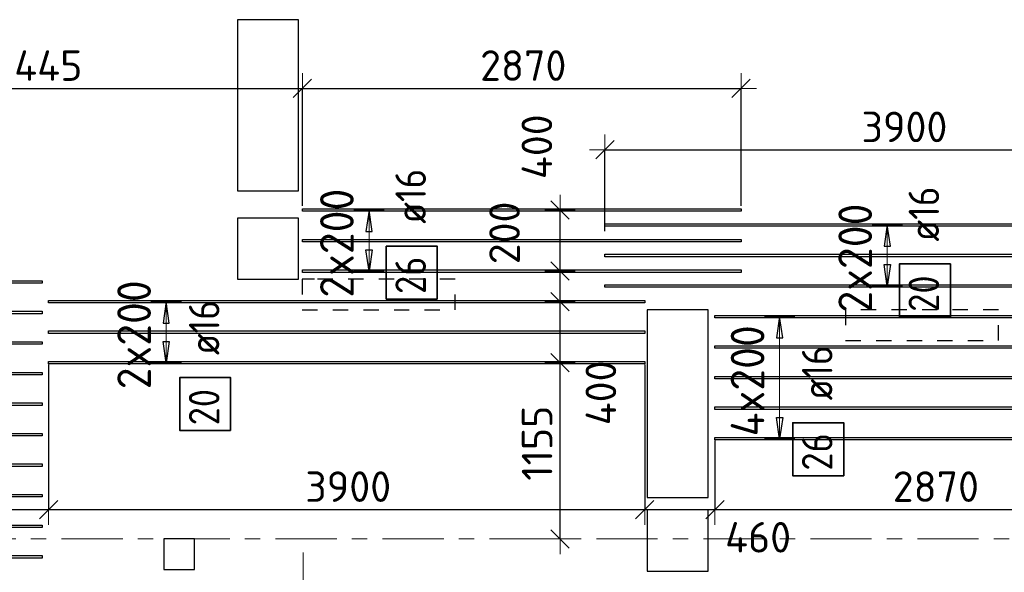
# Model space of a CAD drawing. Header units: metres. Extents: x -38 to 97, y -15 to 21.
# Tile 50 of 256: x 53.1 to 59.54, y 8.78 to 12.4. Entities that reach past the tile are written whole.
import ezdxf

# ---------------------------------------------------------------- set-up
doc = ezdxf.new("R2010")
doc.units = ezdxf.units.M
doc.header["$PDMODE"] = 65
for name, pattern in [('______11', [0.5, 0.4, -0.05, 0, -0.05]), ('______2', [0.0405, 0.03, -0.0105]), ('______5', [1.1, 0.8, -0.1, 0.1, -0.1])]:
    doc.linetypes.add(name, pattern=pattern)
for name, color, linetype, lineweight in [('XR$2$Осевая линия (1)', 7, '______5', 13), ('XR$6$Перекрытие (1)', 7, 'Continuous', 35), ('XR$6$Размерная линия (1)', 7, 'Continuous', 13)]:
    doc.layers.add(name, color=color, linetype=linetype, lineweight=lineweight)
doc.layers.add('XR$6$Арм.стержн.Доп. Арм верхн.зоны Х', color=7, linetype='Continuous', lineweight=35, true_color=0x8c8cff)
doc.layers.add('XR$7$Стена_ бетон несущ.', color=7, linetype='Continuous', lineweight=70, true_color=0xb4b496)
doc.styles.add('ISOCPEUR', font='txt')
doc.dimstyles.new('DIMSTYLE_3', dxfattribs={"dimtxt": 0.2, "dimasz": 0.2, "dimexe": 0, "dimexo": 0, "dimgap": 0.1, "dimtad": 2, "dimdec": 0, "dimlfac": 1000, "dimrnd": 5, "dimzin": 12, "dimdsep": 46, "dimtxsty": 'ISOCPEUR', "dimblk1": 'ALL_ML_STRICH', "dimblk2": 'ALL_ML_STRICH', "dimsah": 1, "dimcen": 0, "dimclrd": 7, "dimclre": 256, "dimclrt": 7, "dimadec": 0, "dimazin": 0, "dimtfac": 1, "dimtdec": 0, "dimtix": 1, "dimtmove": 2, "dimatfit": 3, "dimfxl": 0, "dimtzin": 0, "dimlwd": 0, "dimlwe": -3, "dimarcsym": 0})
doc.dimstyles.new('DIMSTYLE_36', dxfattribs={"dimtxt": 0.2, "dimasz": 0.2, "dimexe": 0, "dimexo": 0, "dimgap": 0.1, "dimtad": 2, "dimdec": 0, "dimlfac": 1000, "dimrnd": 5, "dimzin": 12, "dimdsep": 46, "dimtxsty": 'ISOCPEUR', "dimblk1": 'ALL_ML_STRICH', "dimblk2": 'ALL_ML_STRICH', "dimsah": 1, "dimcen": 0, "dimclrd": 7, "dimclre": 256, "dimclrt": 7, "dimadec": 0, "dimazin": 0, "dimtfac": 1, "dimtdec": 0, "dimtix": 1, "dimtmove": 2, "dimatfit": 3, "dimfxl": 0, "dimtvp": 1.2, "dimtzin": 0, "dimlwd": 0, "dimlwe": -3, "dimarcsym": 0})
doc.dimstyles.new('DIMSTYLE_37', dxfattribs={"dimtxt": 0.2, "dimasz": 0.2, "dimexe": 0, "dimexo": 0, "dimgap": 0.1, "dimtad": 0, "dimdec": 0, "dimlfac": 1000, "dimrnd": 5, "dimzin": 12, "dimdsep": 46, "dimtxsty": 'ISOCPEUR', "dimblk1": 'ALL_ML_STRICH', "dimblk2": 'ALL_ML_STRICH', "dimsah": 1, "dimcen": 0, "dimclrd": 7, "dimclre": 256, "dimclrt": 7, "dimadec": 0, "dimazin": 0, "dimtfac": 1, "dimtdec": 0, "dimtix": 1, "dimtmove": 2, "dimatfit": 3, "dimfxl": 0, "dimtvp": 1.2, "dimtzin": 0, "dimlwd": 0, "dimlwe": -3, "dimarcsym": 0})

# ---------------------------------------------------------------- blocks, each defined once
blk = doc.blocks.new('ALL_ML_STRICH')
at = {"color": 0, "linetype": 'ByBlock', "lineweight": -2}
for p, q in [((0, -0.5), (0, 0.5)), ((-1, 0), (0.5, 0)), ((-0.3, -0.3), (0.3, 0.3))]:
    blk.add_line(p, q, dxfattribs=at)
blk = doc.blocks.new('*D1032')
at = {"layer": 'DEFPOINTS', "color": 7, "linetype": 'Continuous', "lineweight": 13, "transparency": 33554687}
for p in [(51.5, 12.3012), (51.5, 11.9497), (54.9456, 11.1615)]:
    blk.add_point(p, dxfattribs=at)
at = {"layer": 'XR$6$Размерная линия (1)', "color": 9, "linetype": 'Continuous', "lineweight": -2, "true_color": 0xc7c7c7, "transparency": 33554687}
for p, q in [((51.5, 12.2812), (51.5, 11.9497)), ((54.9456, 11.1815), (54.9456, 11.9497))]:
    blk.add_line(p, q, dxfattribs=at)
at = {"layer": 'XR$6$Размерная линия (1)', "color": 7, "linetype": 'Continuous', "lineweight": -2, "transparency": 33554687}
blk.add_line((51.5, 11.9497), (54.9456, 11.9497), dxfattribs=at)
at = {"layer": 'XR$6$Размерная линия (1)', "color": 7, "linetype": 'Continuous', "lineweight": 13, "transparency": 33554687, "xscale": 0.2, "yscale": 0.2, "zscale": 0.2, "rotation": 180}
blk.add_blockref('ALL_ML_STRICH', (51.5, 11.9497), dxfattribs=at)
at = {"layer": 'XR$6$Размерная линия (1)', "color": 7, "linetype": 'Continuous', "lineweight": 13, "transparency": 33554687, "xscale": 0.2, "yscale": 0.2, "zscale": 0.2}
blk.add_blockref('ALL_ML_STRICH', (54.9456, 11.9497), dxfattribs=at)
at = {"layer": 'XR$6$Размерная линия (1)', "color": 7, "linetype": 'Continuous', "lineweight": 13, "transparency": 33554687, "insert": (53.2128, 12.0997), "char_height": 0.2, "width": 0.8, "attachment_point": 5, "style": 'ISOCPEUR'}
blk.add_mtext('\\A1;{3445}', dxfattribs=at)
blk = doc.blocks.new('*D1033')
at = {"layer": 'DEFPOINTS', "color": 7, "linetype": 'Continuous', "lineweight": 13, "transparency": 33554687}
for p in [(54.9456, 11.9497), (54.9456, 11.1615), (57.8156, 11.1615)]:
    blk.add_point(p, dxfattribs=at)
at = {"layer": 'XR$6$Размерная линия (1)', "color": 9, "linetype": 'Continuous', "lineweight": -2, "true_color": 0xc7c7c7, "transparency": 33554687}
for p, q in [((54.9456, 11.1815), (54.9456, 11.9497)), ((57.8156, 11.1815), (57.8156, 11.9497))]:
    blk.add_line(p, q, dxfattribs=at)
at = {"layer": 'XR$6$Размерная линия (1)', "color": 7, "linetype": 'Continuous', "lineweight": -2, "transparency": 33554687}
blk.add_line((54.9456, 11.9497), (57.8156, 11.9497), dxfattribs=at)
at = {"layer": 'XR$6$Размерная линия (1)', "color": 7, "linetype": 'Continuous', "lineweight": 13, "transparency": 33554687, "xscale": 0.2, "yscale": 0.2, "zscale": 0.2, "rotation": 180}
blk.add_blockref('ALL_ML_STRICH', (54.9456, 11.9497), dxfattribs=at)
at = {"layer": 'XR$6$Размерная линия (1)', "color": 7, "linetype": 'Continuous', "lineweight": 13, "transparency": 33554687, "xscale": 0.2, "yscale": 0.2, "zscale": 0.2}
blk.add_blockref('ALL_ML_STRICH', (57.8156, 11.9497), dxfattribs=at)
at = {"layer": 'XR$6$Размерная линия (1)', "color": 7, "linetype": 'Continuous', "lineweight": 13, "transparency": 33554687, "insert": (56.3906, 12.0997), "char_height": 0.2, "width": 0.8, "attachment_point": 5, "style": 'ISOCPEUR'}
blk.add_mtext('\\A1;{2870}', dxfattribs=at)
blk = doc.blocks.new('*D1034')
at = {"layer": 'DEFPOINTS', "color": 7, "linetype": 'Continuous', "lineweight": 13, "transparency": 33554687}
for p in [(56.6353, 10.1535), (56.5441, 9), (56.6312, 9)]:
    blk.add_point(p, dxfattribs=at)
at = {"layer": 'XR$6$Размерная линия (1)', "color": 9, "linetype": 'Continuous', "lineweight": -2, "true_color": 0xc7c7c7, "transparency": 33554687}
for p, q in [((56.6153, 10.1535), (56.6312, 10.1535)), ((56.6312, 9), (56.6312, 9))]:
    blk.add_line(p, q, dxfattribs=at)
at = {"layer": 'XR$6$Размерная линия (1)', "color": 7, "linetype": 'Continuous', "lineweight": -2, "transparency": 33554687}
blk.add_line((56.6312, 9), (56.6312, 10.1535), dxfattribs=at)
at = {"layer": 'XR$6$Размерная линия (1)', "color": 7, "linetype": 'Continuous', "lineweight": 13, "transparency": 33554687, "xscale": 0.2, "yscale": 0.2, "zscale": 0.2}
for p, rotation in [((56.6312, 10.1535), 90), ((56.6312, 9), 270)]:
    blk.add_blockref('ALL_ML_STRICH', p, dxfattribs=dict(at, rotation=rotation))
at = {"layer": 'XR$6$Размерная линия (1)', "color": 7, "linetype": 'Continuous', "lineweight": 13, "transparency": 33554687, "insert": (56.4812, 9.6267), "char_height": 0.2, "width": 0.8, "attachment_point": 5, "rotation": 90, "style": 'ISOCPEUR'}
blk.add_mtext('\\A1;{1155}', dxfattribs=at)
blk = doc.blocks.new('*D1035')
at = {"layer": 'DEFPOINTS', "color": 7, "linetype": 'Continuous', "lineweight": 13, "transparency": 33554687}
for p in [(56.6657, 10.5535), (56.6312, 10.1535), (56.6353, 10.1535)]:
    blk.add_point(p, dxfattribs=at)
at = {"layer": 'XR$6$Размерная линия (1)', "color": 9, "linetype": 'Continuous', "lineweight": -2, "true_color": 0xc7c7c7, "transparency": 33554687}
for p, q in [((56.6457, 10.5535), (56.6312, 10.5535)), ((56.6153, 10.1535), (56.6312, 10.1535))]:
    blk.add_line(p, q, dxfattribs=at)
at = {"layer": 'XR$6$Размерная линия (1)', "color": 7, "linetype": 'Continuous', "lineweight": -2, "transparency": 33554687}
blk.add_line((56.6312, 10.1535), (56.6312, 10.5535), dxfattribs=at)
at = {"layer": 'XR$6$Размерная линия (1)', "color": 7, "linetype": 'Continuous', "lineweight": 13, "transparency": 33554687, "xscale": 0.2, "yscale": 0.2, "zscale": 0.2}
for p, rotation in [((56.6312, 10.5535), 90), ((56.6312, 10.1535), 270)]:
    blk.add_blockref('ALL_ML_STRICH', p, dxfattribs=dict(at, rotation=rotation))
at = {"layer": 'XR$6$Размерная линия (1)', "color": 7, "linetype": 'Continuous', "lineweight": 13, "transparency": 33554687, "insert": (56.8986, 9.9559), "char_height": 0.2, "width": 0.6, "attachment_point": 5, "rotation": 90, "style": 'ISOCPEUR'}
blk.add_mtext('\\A1;{400}', dxfattribs=at)
blk = doc.blocks.new('*D1036')
at = {"layer": 'DEFPOINTS', "color": 7, "linetype": 'Continuous', "lineweight": 13, "transparency": 33554687}
for p in [(56.5745, 10.7535), (56.6312, 10.5535), (56.6657, 10.5535)]:
    blk.add_point(p, dxfattribs=at)
at = {"layer": 'XR$6$Размерная линия (1)', "color": 9, "linetype": 'Continuous', "lineweight": -2, "true_color": 0xc7c7c7, "transparency": 33554687}
for p, q in [((56.5545, 10.7535), (56.6312, 10.7535)), ((56.6457, 10.5535), (56.6312, 10.5535))]:
    blk.add_line(p, q, dxfattribs=at)
at = {"layer": 'XR$6$Размерная линия (1)', "color": 7, "linetype": 'Continuous', "lineweight": -2, "transparency": 33554687}
blk.add_line((56.6312, 10.5535), (56.6312, 10.7535), dxfattribs=at)
at = {"layer": 'XR$6$Размерная линия (1)', "color": 7, "linetype": 'Continuous', "lineweight": 13, "transparency": 33554687, "xscale": 0.2, "yscale": 0.2, "zscale": 0.2}
for p, rotation in [((56.6312, 10.7535), 90), ((56.6312, 10.5535), 270)]:
    blk.add_blockref('ALL_ML_STRICH', p, dxfattribs=dict(at, rotation=rotation))
at = {"layer": 'XR$6$Размерная линия (1)', "color": 7, "linetype": 'Continuous', "lineweight": 13, "transparency": 33554687, "insert": (56.2683, 11.0037), "char_height": 0.2, "width": 0.6, "attachment_point": 5, "rotation": 90, "style": 'ISOCPEUR'}
blk.add_mtext('\\A1;{200}', dxfattribs=at)
blk = doc.blocks.new('*D1037')
at = {"layer": 'DEFPOINTS', "color": 7, "linetype": 'Continuous', "lineweight": 13, "transparency": 33554687}
for p in [(56.5339, 11.1535), (56.5745, 10.7535), (56.6312, 10.7535)]:
    blk.add_point(p, dxfattribs=at)
at = {"layer": 'XR$6$Размерная линия (1)', "color": 9, "linetype": 'Continuous', "lineweight": -2, "true_color": 0xc7c7c7, "transparency": 33554687}
for p, q in [((56.6312, 11.1535), (56.6312, 11.1535)), ((56.5545, 10.7535), (56.6312, 10.7535))]:
    blk.add_line(p, q, dxfattribs=at)
at = {"layer": 'XR$6$Размерная линия (1)', "color": 7, "linetype": 'Continuous', "lineweight": -2, "transparency": 33554687}
blk.add_line((56.6312, 10.7535), (56.6312, 11.1535), dxfattribs=at)
at = {"layer": 'XR$6$Размерная линия (1)', "color": 7, "linetype": 'Continuous', "lineweight": 13, "transparency": 33554687, "xscale": 0.2, "yscale": 0.2, "zscale": 0.2}
for p, rotation in [((56.6312, 11.1535), 90), ((56.6312, 10.7535), 270)]:
    blk.add_blockref('ALL_ML_STRICH', p, dxfattribs=dict(at, rotation=rotation))
at = {"layer": 'XR$6$Размерная линия (1)', "color": 7, "linetype": 'Continuous', "lineweight": 13, "transparency": 33554687, "insert": (56.4797, 11.568), "char_height": 0.2, "width": 0.6, "attachment_point": 5, "rotation": 90, "style": 'ISOCPEUR'}
blk.add_mtext('\\A1;{400}', dxfattribs=at)
blk = doc.blocks.new('*D1070')
at = {"layer": 'DEFPOINTS', "color": 7, "linetype": 'Continuous', "lineweight": 13, "transparency": 33554687}
for p in [(56.9245, 11.548), (56.9245, 10.9947), (60.8245, 10.9493)]:
    blk.add_point(p, dxfattribs=at)
at = {"layer": 'XR$6$Размерная линия (1)', "color": 9, "linetype": 'Continuous', "lineweight": -2, "true_color": 0xc7c7c7, "transparency": 33554687}
for p, q in [((56.9245, 11.0147), (56.9245, 11.548)), ((60.8245, 10.9693), (60.8245, 11.548))]:
    blk.add_line(p, q, dxfattribs=at)
at = {"layer": 'XR$6$Размерная линия (1)', "color": 7, "linetype": 'Continuous', "lineweight": -2, "transparency": 33554687}
blk.add_line((56.9245, 11.548), (60.8245, 11.548), dxfattribs=at)
at = {"layer": 'XR$6$Размерная линия (1)', "color": 7, "linetype": 'Continuous', "lineweight": 13, "transparency": 33554687, "xscale": 0.2, "yscale": 0.2, "zscale": 0.2, "rotation": 180}
blk.add_blockref('ALL_ML_STRICH', (56.9245, 11.548), dxfattribs=at)
at = {"layer": 'XR$6$Размерная линия (1)', "color": 7, "linetype": 'Continuous', "lineweight": 13, "transparency": 33554687, "xscale": 0.2, "yscale": 0.2, "zscale": 0.2}
blk.add_blockref('ALL_ML_STRICH', (60.8245, 11.548), dxfattribs=at)
at = {"layer": 'XR$6$Размерная линия (1)', "color": 7, "linetype": 'Continuous', "lineweight": 13, "transparency": 33554687, "insert": (58.8845, 11.698), "char_height": 0.2, "width": 0.8, "attachment_point": 5, "style": 'ISOCPEUR'}
blk.add_mtext('\\A1;{3900}', dxfattribs=at)
blk = doc.blocks.new('*D1158')
at = {"layer": 'DEFPOINTS', "color": 7, "linetype": 'Continuous', "lineweight": 13, "transparency": 33554687}
for p in [(53.2853, 10.1615), (51.5, 9.3638), (51.5, 9.1921)]:
    blk.add_point(p, dxfattribs=at)
at = {"layer": 'XR$6$Размерная линия (1)', "color": 9, "linetype": 'Continuous', "lineweight": -2, "true_color": 0xc7c7c7, "transparency": 33554687}
for p, q in [((53.2853, 10.1415), (53.2853, 9.1921)), ((51.5, 9.3438), (51.5, 9.1921))]:
    blk.add_line(p, q, dxfattribs=at)
at = {"layer": 'XR$6$Размерная линия (1)', "color": 7, "linetype": 'Continuous', "lineweight": -2, "transparency": 33554687}
blk.add_line((51.5, 9.1921), (53.2853, 9.1921), dxfattribs=at)
at = {"layer": 'XR$6$Размерная линия (1)', "color": 7, "linetype": 'Continuous', "lineweight": 13, "transparency": 33554687, "xscale": 0.2, "yscale": 0.2, "zscale": 0.2, "rotation": 180}
blk.add_blockref('ALL_ML_STRICH', (51.5, 9.1921), dxfattribs=at)
at = {"layer": 'XR$6$Размерная линия (1)', "color": 7, "linetype": 'Continuous', "lineweight": 13, "transparency": 33554687, "xscale": 0.2, "yscale": 0.2, "zscale": 0.2}
blk.add_blockref('ALL_ML_STRICH', (53.2853, 9.1921), dxfattribs=at)
at = {"layer": 'XR$6$Размерная линия (1)', "color": 7, "linetype": 'Continuous', "lineweight": 13, "transparency": 33554687, "insert": (52.4226, 9.3421), "char_height": 0.2, "width": 0.8, "attachment_point": 5, "style": 'ISOCPEUR'}
blk.add_mtext('\\A1;{1785}', dxfattribs=at)
blk = doc.blocks.new('*D1159')
at = {"layer": 'DEFPOINTS', "color": 7, "linetype": 'Continuous', "lineweight": 13, "transparency": 33554687}
for p in [(53.2853, 10.1615), (57.1853, 10.1615), (53.2853, 9.1921)]:
    blk.add_point(p, dxfattribs=at)
at = {"layer": 'XR$6$Размерная линия (1)', "color": 9, "linetype": 'Continuous', "lineweight": -2, "true_color": 0xc7c7c7, "transparency": 33554687}
for p, q in [((53.2853, 10.1415), (53.2853, 9.1921)), ((57.1853, 10.1415), (57.1853, 9.1921))]:
    blk.add_line(p, q, dxfattribs=at)
at = {"layer": 'XR$6$Размерная линия (1)', "color": 7, "linetype": 'Continuous', "lineweight": -2, "transparency": 33554687}
blk.add_line((53.2853, 9.1921), (57.1853, 9.1921), dxfattribs=at)
at = {"layer": 'XR$6$Размерная линия (1)', "color": 7, "linetype": 'Continuous', "lineweight": 13, "transparency": 33554687, "xscale": 0.2, "yscale": 0.2, "zscale": 0.2, "rotation": 180}
blk.add_blockref('ALL_ML_STRICH', (53.2853, 9.1921), dxfattribs=at)
at = {"layer": 'XR$6$Размерная линия (1)', "color": 7, "linetype": 'Continuous', "lineweight": 13, "transparency": 33554687, "xscale": 0.2, "yscale": 0.2, "zscale": 0.2}
blk.add_blockref('ALL_ML_STRICH', (57.1853, 9.1921), dxfattribs=at)
at = {"layer": 'XR$6$Размерная линия (1)', "color": 7, "linetype": 'Continuous', "lineweight": 13, "transparency": 33554687, "insert": (55.2453, 9.3421), "char_height": 0.2, "width": 0.8, "attachment_point": 5, "style": 'ISOCPEUR'}
blk.add_mtext('\\A1;{3900}', dxfattribs=at)
blk = doc.blocks.new('*D1160')
at = {"layer": 'DEFPOINTS', "color": 7, "linetype": 'Continuous', "lineweight": 13, "transparency": 33554687}
for p in [(57.1853, 10.1615), (57.645, 9.6639), (57.1853, 9.1921)]:
    blk.add_point(p, dxfattribs=at)
at = {"layer": 'XR$6$Размерная линия (1)', "color": 9, "linetype": 'Continuous', "lineweight": -2, "true_color": 0xc7c7c7, "transparency": 33554687}
for p, q in [((57.1853, 10.1415), (57.1853, 9.1921)), ((57.645, 9.6439), (57.645, 9.1921))]:
    blk.add_line(p, q, dxfattribs=at)
at = {"layer": 'XR$6$Размерная линия (1)', "color": 7, "linetype": 'Continuous', "lineweight": -2, "transparency": 33554687}
blk.add_line((57.1853, 9.1921), (57.645, 9.1921), dxfattribs=at)
at = {"layer": 'XR$6$Размерная линия (1)', "color": 7, "linetype": 'Continuous', "lineweight": 13, "transparency": 33554687, "xscale": 0.2, "yscale": 0.2, "zscale": 0.2, "rotation": 180}
blk.add_blockref('ALL_ML_STRICH', (57.1853, 9.1921), dxfattribs=at)
at = {"layer": 'XR$6$Размерная линия (1)', "color": 7, "linetype": 'Continuous', "lineweight": 13, "transparency": 33554687, "xscale": 0.2, "yscale": 0.2, "zscale": 0.2}
blk.add_blockref('ALL_ML_STRICH', (57.645, 9.1921), dxfattribs=at)
at = {"layer": 'XR$6$Размерная линия (1)', "color": 7, "linetype": 'Continuous', "lineweight": 13, "transparency": 33554687, "insert": (57.9268, 9.0104), "char_height": 0.2, "width": 0.6, "attachment_point": 5, "style": 'ISOCPEUR'}
blk.add_mtext('\\A1;{460}', dxfattribs=at)
blk = doc.blocks.new('*D1161')
at = {"layer": 'DEFPOINTS', "color": 7, "linetype": 'Continuous', "lineweight": 13, "transparency": 33554687}
for p in [(57.645, 9.6639), (60.515, 9.6639), (57.645, 9.1921)]:
    blk.add_point(p, dxfattribs=at)
at = {"layer": 'XR$6$Размерная линия (1)', "color": 9, "linetype": 'Continuous', "lineweight": -2, "true_color": 0xc7c7c7, "transparency": 33554687}
for p, q in [((57.645, 9.6439), (57.645, 9.1921)), ((60.515, 9.6439), (60.515, 9.1921))]:
    blk.add_line(p, q, dxfattribs=at)
at = {"layer": 'XR$6$Размерная линия (1)', "color": 7, "linetype": 'Continuous', "lineweight": -2, "transparency": 33554687}
blk.add_line((57.645, 9.1921), (60.515, 9.1921), dxfattribs=at)
at = {"layer": 'XR$6$Размерная линия (1)', "color": 7, "linetype": 'Continuous', "lineweight": 13, "transparency": 33554687, "xscale": 0.2, "yscale": 0.2, "zscale": 0.2, "rotation": 180}
blk.add_blockref('ALL_ML_STRICH', (57.645, 9.1921), dxfattribs=at)
at = {"layer": 'XR$6$Размерная линия (1)', "color": 7, "linetype": 'Continuous', "lineweight": 13, "transparency": 33554687, "xscale": 0.2, "yscale": 0.2, "zscale": 0.2}
blk.add_blockref('ALL_ML_STRICH', (60.515, 9.1921), dxfattribs=at)
at = {"layer": 'XR$6$Размерная линия (1)', "color": 7, "linetype": 'Continuous', "lineweight": 13, "transparency": 33554687, "insert": (59.09, 9.3421), "char_height": 0.2, "width": 0.8, "attachment_point": 5, "style": 'ISOCPEUR'}
blk.add_mtext('\\A1;{2870}', dxfattribs=at)

msp = doc.modelspace()

# ---------------------------------------------------------------- linework, layer by layer
at = {"layer": 'XR$2$Осевая линия (1)', "color": 253, "linetype": '______11', "lineweight": 13, "true_color": 0xa0a0a0, "transparency": 33554687}
for p, q in [((-2.63, 9), (62.6, 9)), ((54.95, -3.39), (54.95, 8.98))]:
    msp.add_line(p, q, dxfattribs=at)
at = {"layer": 'XR$6$Арм.стержн.Доп. Арм верхн.зоны Х', "color": 253, "linetype": 'Continuous', "lineweight": -3, "true_color": 0xa0a0a0, "transparency": 33554687}
for p, q in [((55.3814, 11.1535), (55.2814, 11.1535)), ((55.3814, 11.1535), (55.4814, 11.1535)), ((58.7724, 11.0559), (58.6724, 11.0559)), ((58.7724, 11.0559), (58.8724, 11.0559)), ((55.3814, 10.7535), (55.2814, 10.7535)), ((55.3814, 10.7535), (55.4814, 10.7535)), ((58.7724, 10.6559), (58.6724, 10.6559)), ((58.7724, 10.6559), (58.8724, 10.6559)), ((54.0548, 10.5535), (53.9548, 10.5535)), ((54.0548, 10.5535), (54.1548, 10.5535)), ((58.0681, 10.4559), (57.9681, 10.4559)), ((58.0681, 10.4559), (58.1681, 10.4559)), ((54.0548, 10.1535), (53.9548, 10.1535)), ((54.0548, 10.1535), (54.1548, 10.1535)), ((58.0681, 9.6559), (57.9681, 9.6559)), ((58.0681, 9.6559), (58.1681, 9.6559))]:
    msp.add_line(p, q, dxfattribs=at)
at = {"layer": 'XR$6$Арм.стержн.Доп. Арм верхн.зоны Х', "color": 7, "linetype": 'Continuous', "lineweight": 25, "transparency": 33554687}
for p, q in [((55.3814, 11.1535), (55.3614, 11.0135)), ((55.4014, 11.0135), (55.3814, 11.1535)), ((58.7724, 11.0559), (58.7524, 10.9159)), ((58.7924, 10.9159), (58.7724, 11.0559)), ((55.3614, 11.0135), (55.4014, 11.0135)), ((55.3814, 10.7535), (55.3614, 10.8935)), ((55.3614, 10.8935), (55.4014, 10.8935)), ((55.4014, 10.8935), (55.3814, 10.7535)), ((58.7524, 10.9159), (58.7924, 10.9159)), ((58.7724, 10.6559), (58.7524, 10.7959)), ((58.7524, 10.7959), (58.7924, 10.7959)), ((58.7924, 10.7959), (58.7724, 10.6559)), ((54.0548, 10.5535), (54.0348, 10.4135)), ((54.0748, 10.4135), (54.0548, 10.5535)), ((58.0681, 10.4559), (58.0481, 10.3159)), ((58.0881, 10.3159), (58.0681, 10.4559)), ((54.0348, 10.4135), (54.0748, 10.4135)), ((58.0481, 10.3159), (58.0881, 10.3159)), ((54.0548, 10.1535), (54.0348, 10.2935)), ((54.0348, 10.2935), (54.0748, 10.2935)), ((54.0748, 10.2935), (54.0548, 10.1535)), ((58.0681, 9.6559), (58.0481, 9.7959)), ((58.0481, 9.7959), (58.0881, 9.7959)), ((58.0881, 9.7959), (58.0681, 9.6559))]:
    msp.add_line(p, q, dxfattribs=at)
at = {"layer": 'XR$6$Арм.стержн.Доп. Арм верхн.зоны Х', "color": 7, "linetype": 'Continuous', "lineweight": 13, "transparency": 33554687}
for p, q in [((55.3814, 11.1535), (55.3814, 11.1535)), ((55.3814, 10.7535), (55.3814, 11.1535)), ((58.7724, 11.0559), (58.7724, 11.0559)), ((58.7724, 10.6559), (58.7724, 11.0559)), ((55.3814, 10.7535), (55.3814, 10.7535)), ((58.7724, 10.6559), (58.7724, 10.6559)), ((54.0548, 10.5535), (54.0548, 10.5535)), ((54.0548, 10.1535), (54.0548, 10.5535)), ((58.0681, 10.4559), (58.0681, 10.4559)), ((58.0681, 9.6559), (58.0681, 10.4559)), ((54.0548, 10.1535), (54.0548, 10.1535)), ((58.0681, 9.6559), (58.0681, 9.6559))]:
    msp.add_line(p, q, dxfattribs=at)
at = {"layer": 'XR$6$Арм.стержн.Доп. Арм верхн.зоны Х', "color": 7, "linetype": 'Continuous', "lineweight": 25, "transparency": 33554687}
for points in [[(54.9456, 11.1615), (57.8156, 11.1615), (57.8156, 11.1455), (54.9456, 11.1455), (54.9456, 11.1615)], [(60.8245, 11.0479), (56.9245, 11.0479), (56.9245, 11.0639), (60.8245, 11.0639), (60.8245, 11.0479)], [(54.9456, 10.9615), (57.8156, 10.9615), (57.8156, 10.9455), (54.9456, 10.9455), (54.9456, 10.9615)], [(60.8245, 10.8479), (56.9245, 10.8479), (56.9245, 10.8639), (60.8245, 10.8639), (60.8245, 10.8479)], [(54.9456, 10.7615), (57.8156, 10.7615), (57.8156, 10.7455), (54.9456, 10.7455), (54.9456, 10.7615)], [(53.2426, 10.6745), (49.3426, 10.6745), (49.3426, 10.6905), (53.2426, 10.6905), (53.2426, 10.6745)], [(60.8245, 10.6479), (56.9245, 10.6479), (56.9245, 10.6639), (60.8245, 10.6639), (60.8245, 10.6479)], [(57.1853, 10.5455), (53.2853, 10.5455), (53.2853, 10.5615), (57.1853, 10.5615), (57.1853, 10.5455)], [(53.2426, 10.4745), (49.3426, 10.4745), (49.3426, 10.4905), (53.2426, 10.4905), (53.2426, 10.4745)], [(57.645, 10.4639), (60.515, 10.4639), (60.515, 10.4479), (57.645, 10.4479), (57.645, 10.4639)], [(57.1853, 10.3455), (53.2853, 10.3455), (53.2853, 10.3615), (57.1853, 10.3615), (57.1853, 10.3455)], [(53.2426, 10.2745), (49.3426, 10.2745), (49.3426, 10.2905), (53.2426, 10.2905), (53.2426, 10.2745)], [(57.645, 10.2639), (60.515, 10.2639), (60.515, 10.2479), (57.645, 10.2479), (57.645, 10.2639)], [(57.1853, 10.1455), (53.2853, 10.1455), (53.2853, 10.1615), (57.1853, 10.1615), (57.1853, 10.1455)], [(53.2426, 10.0745), (49.3426, 10.0745), (49.3426, 10.0905), (53.2426, 10.0905), (53.2426, 10.0745)], [(57.645, 10.0639), (60.515, 10.0639), (60.515, 10.0479), (57.645, 10.0479), (57.645, 10.0639)], [(53.2426, 9.8745), (49.3426, 9.8745), (49.3426, 9.8905), (53.2426, 9.8905), (53.2426, 9.8745)], [(57.645, 9.8639), (60.515, 9.8639), (60.515, 9.8479), (57.645, 9.8479), (57.645, 9.8639)], [(53.2426, 9.6745), (49.3426, 9.6745), (49.3426, 9.6905), (53.2426, 9.6905), (53.2426, 9.6745)], [(57.645, 9.6639), (60.515, 9.6639), (60.515, 9.6479), (57.645, 9.6479), (57.645, 9.6639)], [(53.2426, 9.4745), (49.3426, 9.4745), (49.3426, 9.4905), (53.2426, 9.4905), (53.2426, 9.4745)], [(53.2426, 9.2745), (49.3426, 9.2745), (49.3426, 9.2905), (53.2426, 9.2905), (53.2426, 9.2745)], [(53.2426, 9.0745), (49.3426, 9.0745), (49.3426, 9.0905), (53.2426, 9.0905), (53.2426, 9.0745)], [(53.2426, 8.8745), (49.3426, 8.8745), (49.3426, 8.8905), (53.2426, 8.8905), (53.2426, 8.8745)]]:
    msp.add_lwpolyline(points, dxfattribs=at)
at = {"layer": 'XR$6$Арм.стержн.Доп. Арм верхн.зоны Х', "color": 7, "linetype": 'Continuous', "lineweight": 35, "transparency": 33554687}
for points in [[(55.8274, 10.5702), (55.8274, 10.9169), (55.494, 10.9169), (55.494, 10.5702), (55.8274, 10.5702)], [(59.1848, 10.4539), (59.1848, 10.8006), (58.8515, 10.8006), (58.8515, 10.4539), (59.1848, 10.4539)], [(54.4762, 9.7101), (54.4762, 10.0568), (54.1429, 10.0568), (54.1429, 9.7101), (54.4762, 9.7101)], [(58.487, 9.4137), (58.487, 9.7603), (58.1537, 9.7603), (58.1537, 9.4137), (58.487, 9.4137)]]:
    msp.add_lwpolyline(points, dxfattribs=at)
at = {"layer": 'XR$6$Перекрытие (1)', "color": 7, "linetype": 'Continuous', "lineweight": 25, "transparency": 33554687}
for p, q in [((54.5206, 12.4003), (54.5206, 11.2803)), ((54.9206, 12.4003), (54.5206, 12.4003)), ((54.9206, 11.2803), (54.9206, 12.4003)), ((54.5206, 11.2803), (54.9206, 11.2803)), ((54.5206, 11.1002), (54.5206, 10.7002)), ((54.9206, 11.1002), (54.5206, 11.1002)), ((54.9206, 10.7002), (54.9206, 11.1002)), ((54.5206, 10.7002), (54.9206, 10.7002)), ((57.2005, 10.5002), (57.2005, 9.2702)), ((57.6005, 10.5002), (57.2005, 10.5002)), ((57.6005, 9.2702), (57.6005, 10.5002)), ((57.2005, 9.2702), (57.6005, 9.2702)), ((57.6005, 9.1893), (57.2005, 9.1892)), ((57.2005, 9.1892), (57.2005, 8.7892)), ((57.6005, 8.7893), (57.6005, 9.1893)), ((54.24, 9.0003), (54.04, 9.0002)), ((54.04, 9.0002), (54.04, 8.8002)), ((54.24, 8.8003), (54.24, 9.0003)), ((54.04, 8.8002), (54.24, 8.8003)), ((57.2005, 8.7892), (57.6005, 8.7893))]:
    msp.add_line(p, q, dxfattribs=at)
at = {"layer": 'XR$7$Стена_ бетон несущ.', "color": 253, "linetype": '______2', "lineweight": -3, "true_color": 0xa0a0a0, "transparency": 33554687}
for p, q in [((55.025, 10.7), (54.945, 10.7)), ((54.945, 10.7), (54.945, 10.5)), ((55.945, 10.7), (55.025, 10.7)), ((55.945, 10.5), (55.945, 10.7)), ((54.945, 10.5), (55.945, 10.5)), ((59.4996, 10.5), (58.4996, 10.5)), ((58.4996, 10.5), (58.4996, 10.3)), ((59.4996, 10.3), (59.4996, 10.5)), ((58.4996, 10.3), (59.4996, 10.3))]:
    msp.add_line(p, q, dxfattribs=at)

# ---------------------------------------------------------------- texts
at = {"layer": 'XR$6$Арм.стержн.Доп. Арм верхн.зоны Х', "color": 7, "linetype": 'Continuous', "lineweight": 25, "transparency": 33554687, "char_height": 0.2, "attachment_point": 7, "rotation": 90, "style": 'ISOCPEUR'}
for s, insert, width in [('\\W0.89; ø16 ', (55.754, 10.9502), 0.749105), ('\\W0.89; ø16 ', (59.1115, 10.8339), 0.749105), ('\\W0.87;26', (55.754, 10.6036), 0.367208), ('\\W0.87;20', (59.1115, 10.4873), 0.367208), ('\\W0.89; ø16 ', (54.4029, 10.0901), 0.749105), ('\\W0.89; ø16 ', (58.4137, 9.7937), 0.749105), ('\\W0.87;20', (54.4029, 9.7435), 0.367208), ('\\W0.87;26', (58.4137, 9.447), 0.367208)]:
    msp.add_mtext(s, dxfattribs=dict(at, insert=insert, width=width))
at = {"layer": 'XR$6$Арм.стержн.Доп. Арм верхн.зоны Х', "color": 7, "linetype": 'Continuous', "lineweight": 13, "transparency": 33554687, "char_height": 0.22, "attachment_point": 7, "rotation": 90, "style": 'ISOCPEUR'}
for s, insert, width in [('\\W0.95;2x200', (55.2814, 10.5795), 0.873359), ('\\W0.95;2x200', (58.6724, 10.4819), 0.873359), ('\\W0.95;2x200', (53.9548, 9.9795), 0.873359), ('\\W0.95;4x200', (57.9681, 9.6709), 0.895564)]:
    msp.add_mtext(s, dxfattribs=dict(at, insert=insert, width=width))

# ---------------------------------------------------------------- dimensions: what is measured, and where the dimension line sits
at = {"layer": 'XR$6$Размерная линия (1)', "color": 7, "linetype": 'Continuous', "lineweight": 13, "transparency": 33554687}
for base, p1, p2, dimstyle, picture, middle in [((54.9456, 11.9497), (51.5, 12.2812), (54.9456, 11.1815), 'DIMSTYLE_3', '*D1032', (53.2128, 12.0997)), ((57.8156, 11.9497), (54.9456, 11.1815), (57.8156, 11.1815), 'DIMSTYLE_3', '*D1033', (56.3906, 12.0997)), ((60.8245, 11.548), (56.9245, 11.0147), (60.8245, 10.9693), 'DIMSTYLE_3', '*D1070', (58.8845, 11.698)), ((53.2853, 9.1921), (51.5, 9.3438), (53.2853, 10.1415), 'DIMSTYLE_3', '*D1158', (52.4226, 9.3421)), ((57.1853, 9.1921), (53.2853, 10.1415), (57.1853, 10.1415), 'DIMSTYLE_3', '*D1159', (55.2453, 9.3421)), ((57.645, 9.1921), (57.1853, 10.1415), (57.645, 9.6439), 'DIMSTYLE_37', '*D1160', (57.9268, 9.0104)), ((60.515, 9.1921), (57.645, 9.6439), (60.515, 9.6439), 'DIMSTYLE_3', '*D1161', (59.09, 9.3421))]:
    dim = msp.add_linear_dim(base=base, p1=p1, p2=p2, dimstyle=dimstyle, override={"dimpost": '<>', "dimclrd": 7, "dimclre": 9, "dimclrt": 7, "dimlwd": 0, "dimlwe": 65533}, dxfattribs=at)
    dim.commit()
    dim.dimension.update_dxf_attribs({"geometry": picture, "text_midpoint": middle, "dimtype": 160})
for base, p1, p2, dimstyle, picture, middle in [((56.6312, 11.1535), (56.5545, 10.7535), (56.6312, 11.1535), 'DIMSTYLE_36', '*D1037', (56.4797, 11.568)), ((56.6312, 10.7535), (56.6457, 10.5535), (56.5545, 10.7535), 'DIMSTYLE_36', '*D1036', (56.2683, 11.0037)), ((56.6312, 10.5535), (56.6153, 10.1535), (56.6457, 10.5535), 'DIMSTYLE_37', '*D1035', (56.8986, 9.9559)), ((56.63124, 10.15349), (56.63124, 9), (56.6153, 10.15349), 'DIMSTYLE_3', '*D1034', (56.48124, 9.62674))]:
    dim = msp.add_linear_dim(base=base, p1=p1, p2=p2, angle=90, dimstyle=dimstyle, override={"dimpost": '<>', "dimclrd": 7, "dimclre": 9, "dimclrt": 7, "dimlwd": 0, "dimlwe": 65533}, dxfattribs=at)
    dim.commit()
    dim.dimension.update_dxf_attribs({"geometry": picture, "text_midpoint": middle, "dimtype": 160})

doc.saveas('drawing.dxf')
